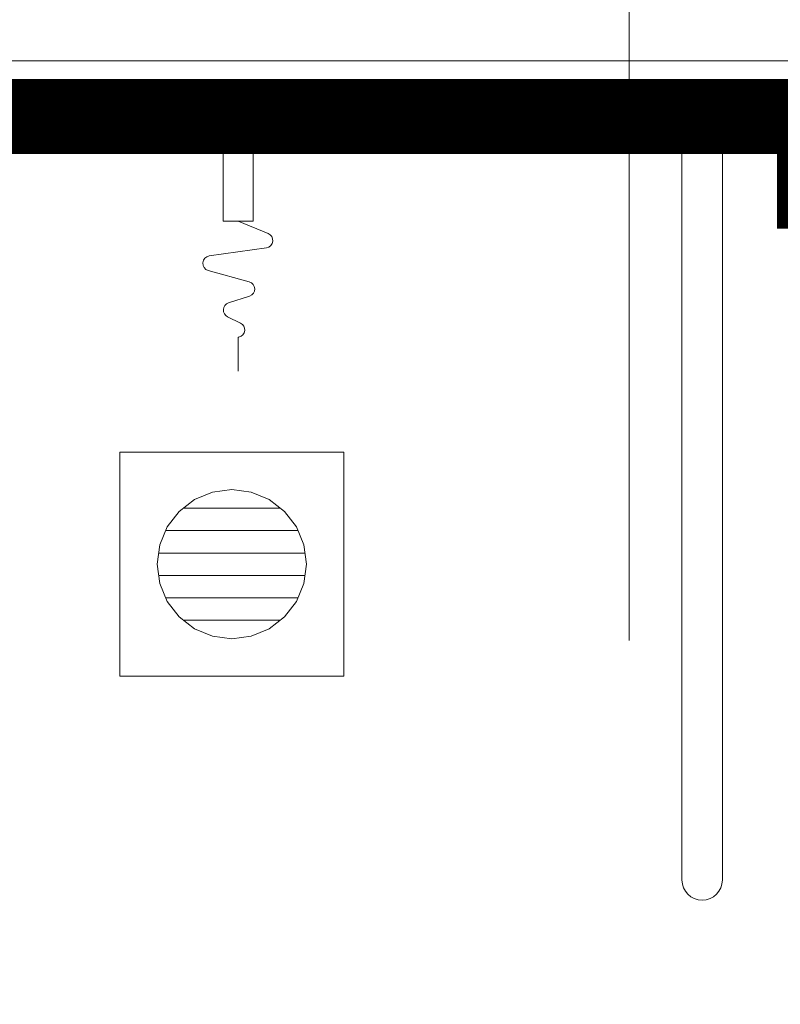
# Model space of a CAD drawing. Header units: millimetres. Extents: x -6792 to 22441, y -13430 to 4653.
# Tile 12 of 256: x -5703 to -5652, y -8002 to -7936. Entities that reach past the tile are written whole.
import ezdxf
from ezdxf import colors
from ezdxf.entities.mleader import LeaderData, LeaderLine
from ezdxf.math import Vec2, Vec3

# ---------------------------------------------------------------- set-up
doc = ezdxf.new("R2010")
doc.units = ezdxf.units.MM
for name, color, linetype, lineweight in [('_A_ARMATURA', 132, 'Continuous', 15), ('_A_KOLORYSTYKA ŚCIAN', 40, 'Continuous', 5), ('_A_OPIS', 253, 'Continuous', 9), ('_A_ROZWINIĘCIA_WYMIARY', 252, 'Continuous', 15), ('_A_ŚCIANY WEWNĘTRZNE', 7, 'Continuous', 13)]:
    doc.layers.add(name, color=color, linetype=linetype, lineweight=lineweight)
doc.layers.add('Wyposazenie Wew - Urzadzenia Sanitarne', color=6, linetype='Continuous')
doc.styles.get("Standard").update_dxf_attribs({"font": 'arial.ttf'})

# ---------------------------------------------------------------- blocks, each defined once
blk = doc.blocks.new('_Dot')
at = {"color": 0, "linetype": 'ByBlock', "lineweight": -2}
blk.add_line((-0.5, 0), (-1, 0), dxfattribs=at)
at = {"color": 0, "linetype": 'ByBlock', "const_width": 0.5}
blk.add_lwpolyline([(-0.25, 0, 1), (0.25, 0, 1)], format="xyb", close=True, dxfattribs=at)
blk = doc.blocks.new('Poręcz NPS_Prosta')
at = {"linetype": 'Continuous', "lineweight": 20}
for p, q in [((4.225, 0), (-4.225, 0)), ((-4.225, -0.338), (-4.225, 0)), ((4.225, -0.338), (4.225, 0)), ((4.225, -0.338), (-4.225, -0.338)), ((-1.352, -0.338), (-1.352, -53.665)), ((1.352, -0.338), (1.352, -53.665))]:
    blk.add_line(p, q, dxfattribs=at)
blk.add_arc((0, -53.665), 1.352, 180, 0, dxfattribs=at)
blk = doc.blocks.new('złączka')
at = {"flags": 128}
for points in [[(-9.504, 0.004), (-10.334, 2.012, 0.763382), (-11.291, 1.892), (-11.838, -1.943, -0.812896), (-12.815, -2.005), (-13.574, 0.742, 0.742851), (-14.531, 0.765), (-14.993, -0.644, -0.673417), (-15.917, -0.708), (-16.34, 0.159, 0.705472), (-17.277, 0.053), (-17.288, 0.004), (-19.556, 0.004)], [(-2.004, -2.496, -0.414214), (-3.504, -0.996), (-3.504, 1.004, -0.414214), (-2.004, 2.504), (-0.004, 2.504), (-0.004, -2.496), (-0.504, -2.496)]]:
    blk.add_lwpolyline(points, format="xyb", dxfattribs=at)
blk.add_lwpolyline([(-3.504, 1.004), (-3.504, -0.996), (-9.504, -0.996), (-9.504, 1.004)], close=True, dxfattribs=at)
blk.add_lwpolyline([(-1.504, 1.004), (-1.004, 1.004, -0.414214), (-0.504, 0.504), (-0.504, -6.042, -0.414214), (-1.004, -6.542), (-1.504, -6.542, -0.414214), (-2.004, -6.042), (-2.004, 0.504, -0.414214)], format="xyb", close=True, dxfattribs=at)
blk = doc.blocks.new('K')
for p, q in [((14863.092, -7724.831), (14863.092, -7709.831)), ((14863.092, -7709.831), (14878.092, -7709.831)), ((14878.092, -7709.831), (14878.092, -7724.831)), ((14870.592, -7712.331), (14869.298, -7712.501)), ((14871.886, -7712.501), (14870.592, -7712.331)), ((14868.092, -7713.001), (14867.056, -7713.795)), ((14869.298, -7712.501), (14868.092, -7713.001)), ((14873.092, -7713.001), (14871.886, -7712.501)), ((14874.127, -7713.795), (14873.092, -7713.001)), ((14873.848, -7713.581), (14867.336, -7713.581)), ((14867.056, -7713.795), (14866.262, -7714.831)), ((14874.922, -7714.831), (14874.127, -7713.795)), ((14866.262, -7714.831), (14865.762, -7716.037)), ((14875.421, -7716.037), (14874.922, -7714.831)), ((14866.158, -7715.081), (14875.025, -7715.081)), ((14865.762, -7716.037), (14865.592, -7717.331)), ((14875.592, -7717.331), (14875.421, -7716.037)), ((14875.493, -7716.581), (14865.69, -7716.581)), ((14865.592, -7717.331), (14865.762, -7718.625)), ((14875.421, -7718.625), (14875.592, -7717.331)), ((14865.69, -7718.081), (14875.493, -7718.081)), ((14865.762, -7718.625), (14866.262, -7719.831)), ((14874.922, -7719.831), (14875.421, -7718.625)), ((14875.025, -7719.581), (14866.158, -7719.581)), ((14866.262, -7719.831), (14867.056, -7720.867)), ((14874.127, -7720.867), (14874.922, -7719.831)), ((14867.056, -7720.867), (14868.092, -7721.661)), ((14873.092, -7721.661), (14874.127, -7720.867)), ((14867.336, -7721.081), (14873.848, -7721.081)), ((14868.092, -7721.661), (14869.298, -7722.161)), ((14869.298, -7722.161), (14870.592, -7722.331)), ((14870.592, -7722.331), (14871.886, -7722.161)), ((14871.886, -7722.161), (14873.092, -7721.661)), ((14878.092, -7724.831), (14863.092, -7724.831))]:
    blk.add_line(p, q)

msp = doc.modelspace()

# ---------------------------------------------------------------- linework, layer by layer
at = {"layer": '_A_KOLORYSTYKA ŚCIAN', "color": 43, "true_color": 0xcdaf74, "const_width": 5}
msp.add_lwpolyline([(-5770.82, -8157.97), (-5553.82, -8157.97), (-5553.82, -7942.97), (-5770.82, -7942.97)], close=True, dxfattribs=at)
at = {"layer": '_A_KOLORYSTYKA ŚCIAN', "color": 5, "true_color": 0x0000f5, "const_width": 5}
msp.add_lwpolyline([(-5652.082, -7947.97), (-5592.082, -7947.97)], dxfattribs=at)
at = {"layer": '_A_ROZWINIĘCIA_WYMIARY'}
msp.add_lwpolyline([(-5661.99, -7633.901), (-5661.99, -7978.075)], dxfattribs=at)
at = {"layer": '_A_ŚCIANY WEWNĘTRZNE', "color": 251, "linetype": 'Continuous'}
msp.add_lwpolyline([(-5774.57, -7939.22), (-5550.07, -7939.22)], dxfattribs=at)
at = {"layer": '_A_ŚCIANY WEWNĘTRZNE', "ltscale": 20}
msp.add_lwpolyline([(-5773.32, -7940.47), (-5551.32, -7940.47)], dxfattribs=at)

# ---------------------------------------------------------------- block references
at = {"layer": '_A_ARMATURA', "xscale": -1, "rotation": 270}
msp.add_blockref('złączka', (-5688.177, -7940.466), dxfattribs=at)
at = {"layer": '_A_ARMATURA', "rotation": 180}
msp.add_blockref('K', (9181.993, -15690.301), dxfattribs=at)
at = {"layer": 'Wyposazenie Wew - Urzadzenia Sanitarne', "xscale": -1, "rotation": 359.9999999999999}
msp.add_blockref('Poręcz NPS_Prosta', (-5657.09, -7940.47), dxfattribs=at)

# ---------------------------------------------------------------- leaders
at = {"layer": '_A_OPIS', "linetype": 'ByBlock'}
ml = msp.add_multileader_mtext('Standard', dxfattribs=at)
ml.set_content('COKOLIKI PRZYŚCIENNE O WYS. OK. 7-8 CM\\PZ PŁYTEK FORMATU 60X120CM CIĘTYCH\\PWZDŁUŻ NA 7-8 NP. OPTIMUM GRAND\\PCOLOURS GRAPHITE MAT FUGA 2 MM\\PO KOLORZE ZBLIŻONYM DO\\PPŁYTKI (GRAFIT)', color=256)
ml.set_leader_properties(color=256, linetype='ByLayer', lineweight=-1)
ml.set_arrow_properties(name='DOT')
ml.build(insert=Vec2(0, 0))
ml.multileader.update_dxf_attribs({"text_left_attachment_type": 6, "text_right_attachment_type": 5, "dogleg_length": 3, "arrow_head_size": 6})
ctx = ml.context
ctx.base_point, ctx.char_height, ctx.arrow_head_size, ctx.plane_origin, ctx.plane_x_axis, ctx.plane_y_axis = Vec3(-5565.753, -7773.837), 5, 6, Vec3(-5724.826, -8322.544), Vec3(-1, 0.00063), Vec3(-0.00063, -1)
ctx.left_attachment, ctx.right_attachment = 6, 5
notes = []
notes.append((ctx, [(0, (1, 1, 0), (-5724.518, -7828.12), (1, -0.00063), 5.014, [(0, [(-5724.458, -7738.784)], 0, [])])]))
ctx.mtext.insert, ctx.mtext.text_direction, ctx.mtext.rotation, ctx.mtext.line_spacing_factor, ctx.mtext.flow_direction = Vec3(-5717.466, -7767.272), Vec3(1, -0.00063), 6.282556, 1.2, 5
ml = msp.add_multileader_mtext('Standard', dxfattribs=at)
ml.set_content('COKOLIKI PRZYŚCIENNE O WYS. OK. 7-8 CM\\PZ PŁYTEK FORMATU 60X120CM CIĘTYCH\\PWZDŁUŻ NA 7-8 NP. OPTIMUM GRAND\\PCOLOURS GRAPHITE MAT FUGA 2 MM\\PO KOLORZE ZBLIŻONYM DO\\PPŁYTKI (GRAFIT)', color=256)
ml.set_leader_properties(color=256, linetype='ByLayer', lineweight=-1)
ml.set_arrow_properties(name='DOT')
ml.build(insert=Vec2(0, 0))
ml.multileader.update_dxf_attribs({"text_left_attachment_type": 6, "text_right_attachment_type": 5, "dogleg_length": 3, "arrow_head_size": 6})
ctx = ml.context
ctx.base_point, ctx.char_height, ctx.arrow_head_size, ctx.plane_origin, ctx.plane_x_axis, ctx.plane_y_axis = Vec3(-5944.705, -7960.028), 5, 6, Vec3(-6431.327, -8119.032), Vec3(0.00063, -1), Vec3(1, 0.00063)
ctx.left_attachment, ctx.right_attachment = 6, 5
notes.append((ctx, [(1, (1, 1, 0), (-5944.708, -7955.014), (0.00063, -1), 5.014, [(0, [(-5981.603, -7955.014)], 0, [])])]))
ctx.mtext.insert, ctx.mtext.text_direction, ctx.mtext.rotation, ctx.mtext.line_spacing_factor, ctx.mtext.flow_direction = Vec3(-5951.079, -8111.749), Vec3(-0.00063, 1), 1.571426, 1.2, 5
ml = msp.add_multileader_mtext('Standard', dxfattribs=at)
ml.set_content('COKOLIKI PRZYŚCIENNE O WYS. OK. 7-8 CM\\PZ PŁYTEK FORMATU 60X120CM CIĘTYCH\\PWZDŁUŻ NA 7-8 NP. OPTIMUM GRAND\\PCOLOURS GRAPHITE MAT FUGA 2 MM\\PO KOLORZE ZBLIŻONYM DO\\PPŁYTKI (GRAFIT)', color=256)
ml.set_leader_properties(color=256, linetype='ByLayer', lineweight=-1)
ml.set_arrow_properties(name='DOT')
ml.build(insert=Vec2(0, 0))
ml.multileader.update_dxf_attribs({"text_left_attachment_type": 6, "text_right_attachment_type": 5, "dogleg_length": 3, "arrow_head_size": 6})
ctx = ml.context
ctx.base_point, ctx.char_height, ctx.arrow_head_size, ctx.plane_origin, ctx.plane_x_axis, ctx.plane_y_axis = Vec3(-5380.76, -7980.558), 5, 6, Vec3(-4827.768, -7922.703), Vec3(-0.00063, -1), Vec3(1, -0.00063)
ctx.left_attachment, ctx.right_attachment = 6, 5
notes.append((ctx, [(1, (1, 1, 0), (-5380.757, -7975.544), (-0.00063, -1), 5.014, [(0, [(-5342.938, -7975.544)], 0, [])])]))
ctx.mtext.insert, ctx.mtext.text_direction, ctx.mtext.rotation, ctx.mtext.line_spacing_factor, ctx.mtext.flow_direction = Vec3(-5374.291, -7982.562), Vec3(-0.00063, -1), 4.711759, 1.2, 5
for ctx, leaders in notes:
    for number, flags, end, landing, length, lines in leaders:
        leader = LeaderData()
        leader.index, (leader.has_last_leader_line, leader.has_dogleg_vector, leader.attachment_direction) = number, flags
        leader.last_leader_point, leader.dogleg_vector, leader.dogleg_length = Vec3(end), Vec3(landing), length
        for number, points, colour, breaks in lines:
            line = LeaderLine()
            line.index, line.vertices, line.color, line.breaks = number, Vec3.list(points), colors.encode_raw_color(colour), breaks
            leader.lines.append(line)
        ctx.leaders.append(leader)

doc.saveas('drawing.dxf')
